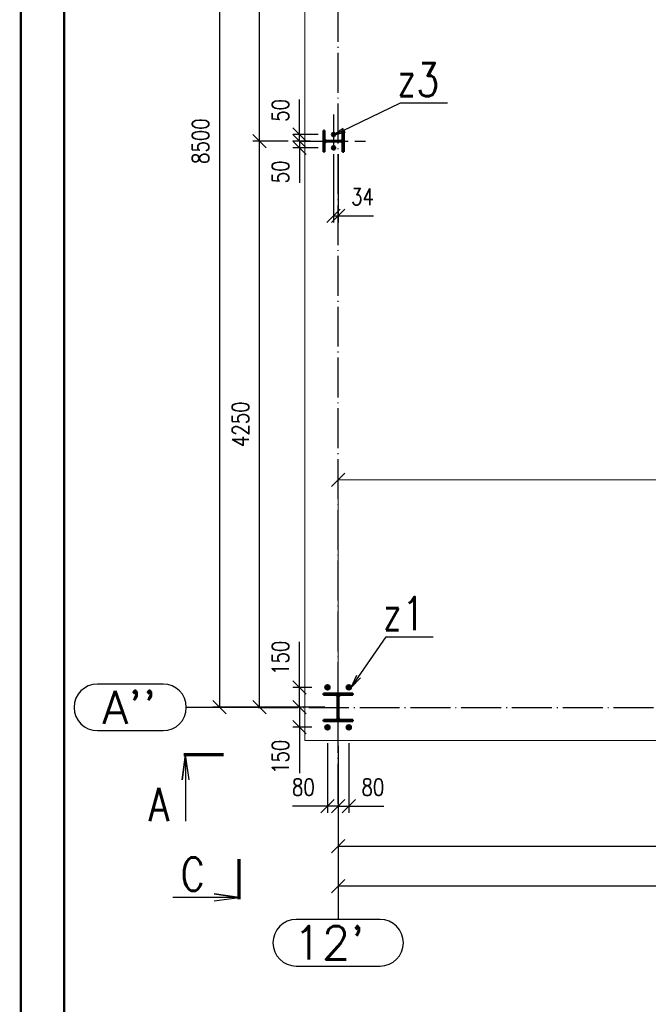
# Paper-space layout 'Layout1' of a CAD drawing. Extents: x -2 to 1033, y -36 to 596.
# Tile 29 of 126: x 0 to 94, y 300 to 448. Entities that reach past the tile are written whole.
import ezdxf
from ezdxf.enums import TextEntityAlignment as Align

# ---------------------------------------------------------------- set-up
doc = ezdxf.new("R2010")
doc.units = 0
for name, pattern in [('ACAD_ISO02W100', [15, 12, -3]), ('ACAD_ISO04W100', [30.5, 24, -3, 0.5, -3]), ('HP_01_CER_B', [8, 5, -1, 1, -1])]:
    doc.linetypes.add(name, pattern=pattern)
doc.layers.get('0').update_dxf_attribs({"linetype": 'CONTINUOUS'})
doc.layers.get('DEFPOINTS').update_dxf_attribs({"color": 132, "linetype": 'CONTINUOUS'})
doc.layers.add('RAMECEK_HP', color=251, linetype='CONTINUOUS')
for name, color, linetype, lineweight in [('SS_KOTVY', 2, 'CONTINUOUS', 35), ('SS_KOTY', 3, 'CONTINUOUS', 25), ('SS_OSY_025', 7, 'HP_01_CER_B', 25), ('SS_PLNA_025', 7, 'CONTINUOUS', 25), ('SS_PODKLADY', 9, 'CONTINUOUS', 13), ('SS_PODKLADY_KOTY', 251, 'CONTINUOUS', 13), ('SS_POPIS_PROFILU', 13, 'CONTINUOUS', 25), ('SS_REZ', 6, 'CONTINUOUS', 70), ('SS_SLOUP ŠTÍTOVÝ', 183, 'CONTINUOUS', 50), ('SS_SLOUPY KRAJNÍ', 143, 'CONTINUOUS', 50), ('SS_SRAFY', 8, 'CONTINUOUS', 18), ('SS_TEXT7', 6, 'CONTINUOUS', 70)]:
    doc.layers.add(name, color=color, linetype=linetype, lineweight=lineweight)
doc.styles.add('ROMANS', font='romans.shx', dxfattribs={"width": 0.8})
doc.styles.add('romans.shx', font='romans.shx', dxfattribs={"height": 5})
doc.dimstyles.new('A-1_(2.5)_50AS', dxfattribs={"dimtxt": 2.5, "dimasz": 2, "dimexe": 1, "dimexo": 2, "dimgap": 0, "dimtad": 0, "dimdec": 1, "dimlfac": 50, "dimrnd": 1, "dimtxsty": 'ROMANS', "dimblk1": 'OBLIQUE', "dimblk2": 'OBLIQUE', "dimsah": 1, "dimcen": 2, "dimclrd": 256, "dimclre": 256, "dimclrt": 256, "dimadec": 1, "dimazin": 2, "dimtfac": 0.714286, "dimtdec": 1, "dimtmove": 0, "dimatfit": 3, "dimldrblk": 'OPEN', "dimfxl": 1, "dimtvp": 1.142857, "dimtfill": 1, "dimtolj": 1, "dimlwd": -1, "dimlwe": -1, "dimarcsym": 0})
pattern_1 = [(45, (47.64707, 344.93782), (-0.04490128, 0.04490128), [])]

# ---------------------------------------------------------------- blocks, each defined once
blk = doc.blocks.new('*U6')
at = {"layer": 'RAMECEK_HP', "lineweight": 35, "const_width": 0.35}
for points in [[(0, 594), (0, 0), (841, 0), (841, 594)], [(6.5, 587.5), (6.5, 6.5), (834.5, 6.5), (834.5, 587.5)]]:
    blk.add_lwpolyline(points, close=True, dxfattribs=at)
at = {"layer": 'DEFPOINTS', "style": 'ROMANS', "width": 0.8}
blk.add_attdef('TISK', text='', height=10, dxfattribs=at).set_placement((841, -33), align=Align.RIGHT)
blk = doc.blocks.new('*U11')
at = {"layer": 'SS_PLNA_025'}
blk.add_lwpolyline([(-5.2, -3.78), (-5.72, 0), (-6.25, -3.78), (-5.72, 0), (-5.72, -10)], dxfattribs=at)
at = {"layer": 'SS_REZ'}
blk.add_line((-5.99, 0), (0, 0), dxfattribs=at)
at = {"layer": 'SS_TEXT7', "style": 'ROMANS', "width": 0.8}
blk.add_attdef('REZv', text='', height=5, dxfattribs=at).set_placement((-9.72, -10), align=Align.CENTER)
blk = doc.blocks.new('*U17')
at = {"layer": 'SS_PLNA_025'}
blk.add_lwpolyline([(-3.78, -6.25), (0, -5.72), (-3.78, -5.2), (0, -5.72), (-10, -5.72)], dxfattribs=at)
at = {"layer": 'SS_REZ'}
blk.add_line((0, -5.99), (0, 0), dxfattribs=at)
at = {"layer": 'SS_TEXT7', "style": 'ROMANS', "width": 0.8}
blk.add_attdef('REZs', text='', height=5, dxfattribs=at).set_placement((-7, -4.72), align=Align.CENTER)
blk = doc.blocks.new('_Oblique')
at = {"color": 0, "linetype": 'ByBlock', "lineweight": -2}
blk.add_line((-0.5, -0.5), (0.5, 0.5), dxfattribs=at)
blk = doc.blocks.new('*D19')
at = {"layer": 'DEFPOINTS', "color": 0, "transparency": 16777216}
for p in [(47.65, 340.94, 0.4), (162.65, 340.94, 0.4), (162.65, 324.09)]:
    blk.add_point(p, dxfattribs=at)
at = {"layer": 'SS_KOTY', "transparency": 16777216}
for p, q in [((47.65, 338.94), (47.65, 323.09)), ((162.65, 338.94), (162.65, 323.09)), ((47.65, 324.09), (162.65, 324.09))]:
    blk.add_line(p, q, dxfattribs=at)
at = {"layer": 'SS_KOTY', "transparency": 16777216, "xscale": 2, "yscale": 2, "zscale": 2, "rotation": 180}
blk.add_blockref('_Oblique', (47.65, 324.09), dxfattribs=at)
at = {"layer": 'SS_KOTY', "transparency": 16777216, "xscale": 2, "yscale": 2, "zscale": 2}
blk.add_blockref('_Oblique', (162.65, 324.09), dxfattribs=at)
at = {"layer": 'SS_KOTY', "transparency": 16777216, "insert": (105.15, 326.95), "char_height": 2.5, "attachment_point": 5, "style": 'ROMANS', "bg_fill": 3, "box_fill_scale": 1.1, "bg_fill_color": 256, "bg_fill_true_color": 13158600, "bg_fill_transparency": 0}
blk.add_mtext('\\A1;5750', dxfattribs=at)
blk = doc.blocks.new('_OPEN')
at = {"color": 0, "linetype": 'ByBlock'}
for p, q in [((-1, 0.167), (0, 0)), ((0, 0), (-1, -0.167)), ((0, 0), (-1, 0))]:
    blk.add_line(p, q, dxfattribs=at)
blk = doc.blocks.new('*D21')
at = {"layer": 'DEFPOINTS', "color": 0, "transparency": 16777216}
for p in [(47.65, 341.14, 0.8), (277.65, 340.94), (47.65, 318.09)]:
    blk.add_point(p, dxfattribs=at)
at = {"layer": 'SS_KOTY', "transparency": 16777216}
for p, q in [((47.65, 339.14), (47.65, 317.09)), ((277.65, 338.94), (277.65, 317.09)), ((277.65, 318.09), (47.65, 318.09))]:
    blk.add_line(p, q, dxfattribs=at)
at = {"layer": 'SS_KOTY', "transparency": 16777216, "xscale": 2, "yscale": 2, "zscale": 2, "rotation": 180}
blk.add_blockref('_Oblique', (47.65, 318.09), dxfattribs=at)
at = {"layer": 'SS_KOTY', "transparency": 16777216, "xscale": 2, "yscale": 2, "zscale": 2}
blk.add_blockref('_Oblique', (277.65, 318.09), dxfattribs=at)
at = {"layer": 'SS_KOTY', "transparency": 16777216, "insert": (162.65, 320.95), "char_height": 2.5, "attachment_point": 5, "style": 'ROMANS', "bg_fill": 3, "box_fill_scale": 1.1, "bg_fill_color": 256, "bg_fill_true_color": 13158600, "bg_fill_transparency": 0}
blk.add_mtext('\\A1;11500', dxfattribs=at)
blk = doc.blocks.new('*D22')
at = {"layer": 'DEFPOINTS', "color": 0, "transparency": 16777216}
for p in [(35.85, 429.94), (42.15, 429.94, 1.4), (47.65, 344.94)]:
    blk.add_point(p, dxfattribs=at)
at = {"layer": 'SS_KOTY', "transparency": 16777216}
for p, q in [((40.15, 429.94), (34.85, 429.94)), ((35.85, 344.94), (35.85, 429.94)), ((45.65, 344.94), (34.85, 344.94))]:
    blk.add_line(p, q, dxfattribs=at)
at = {"layer": 'SS_KOTY', "transparency": 16777216, "xscale": 2, "yscale": 2, "zscale": 2}
for p, rotation in [((35.85, 429.94), 90), ((35.85, 344.94), 270)]:
    blk.add_blockref('_Oblique', p, dxfattribs=dict(at, rotation=rotation))
at = {"layer": 'SS_KOTY', "transparency": 16777216, "insert": (32.99, 387.44), "char_height": 2.5, "attachment_point": 5, "rotation": 90, "style": 'ROMANS', "bg_fill": 3, "box_fill_scale": 1.1, "bg_fill_color": 256, "bg_fill_true_color": 13158600, "bg_fill_transparency": 0}
blk.add_mtext('\\A1;4250', dxfattribs=at)
blk = doc.blocks.new('*D23')
at = {"layer": 'DEFPOINTS', "color": 0, "transparency": 16777216}
for p in [(35.85, 514.94), (45.25, 514.94, 0.8), (42.15, 429.94, 1.4)]:
    blk.add_point(p, dxfattribs=at)
at = {"layer": 'SS_KOTY', "transparency": 16777216}
for p, q in [((43.25, 514.94), (34.85, 514.94)), ((35.85, 429.94), (35.85, 514.94)), ((40.15, 429.94), (34.85, 429.94))]:
    blk.add_line(p, q, dxfattribs=at)
at = {"layer": 'SS_KOTY', "transparency": 16777216, "xscale": 2, "yscale": 2, "zscale": 2}
for p, rotation in [((35.85, 514.94), 90), ((35.85, 429.94), 270)]:
    blk.add_blockref('_Oblique', p, dxfattribs=dict(at, rotation=rotation))
at = {"layer": 'SS_KOTY', "transparency": 16777216, "insert": (32.99, 472.44), "char_height": 2.5, "attachment_point": 5, "rotation": 90, "style": 'ROMANS', "bg_fill": 3, "box_fill_scale": 1.1, "bg_fill_color": 256, "bg_fill_true_color": 13158600, "bg_fill_transparency": 0}
blk.add_mtext('\\A1;4250', dxfattribs=at)
blk = doc.blocks.new('*D24')
at = {"layer": 'DEFPOINTS', "color": 0, "transparency": 16777216}
for p in [(45.25, 514.94, 0.8), (29.85, 344.94), (45.05, 344.94, 0.4)]:
    blk.add_point(p, dxfattribs=at)
at = {"layer": 'SS_KOTY', "transparency": 16777216}
for p, q in [((43.25, 514.94), (28.85, 514.94)), ((29.85, 514.94), (29.85, 344.94)), ((43.05, 344.94), (28.85, 344.94))]:
    blk.add_line(p, q, dxfattribs=at)
at = {"layer": 'SS_KOTY', "transparency": 16777216, "xscale": 2, "yscale": 2, "zscale": 2}
for p, rotation in [((29.85, 514.94), 90), ((29.85, 344.94), 270)]:
    blk.add_blockref('_Oblique', p, dxfattribs=dict(at, rotation=rotation))
at = {"layer": 'SS_KOTY', "transparency": 16777216, "insert": (26.99, 429.94), "char_height": 2.5, "attachment_point": 5, "rotation": 90, "style": 'ROMANS', "bg_fill": 3, "box_fill_scale": 1.1, "bg_fill_color": 256, "bg_fill_true_color": 13158600, "bg_fill_transparency": 0}
blk.add_mtext('\\A1;8500', dxfattribs=at)
blk = doc.blocks.new('*D25')
at = {"layer": 'DEFPOINTS', "color": 0, "transparency": 16777216}
for p in [(46.97, 430), (47.65, 430), (47.65, 418.75)]:
    blk.add_point(p, dxfattribs=at)
at = {"layer": 'SS_KOTY', "transparency": 16777216}
for p, q in [((46.97, 428), (46.97, 417.75)), ((47.65, 428), (47.65, 417.75)), ((46.97, 418.75), (47.65, 418.75)), ((47.65, 418.75), (52.98, 418.75))]:
    blk.add_line(p, q, dxfattribs=at)
at = {"layer": 'SS_KOTY', "transparency": 16777216, "xscale": 2, "yscale": 2, "zscale": 2, "rotation": 180}
blk.add_blockref('_Oblique', (46.97, 418.75), dxfattribs=at)
at = {"layer": 'SS_KOTY', "transparency": 16777216, "xscale": 2, "yscale": 2, "zscale": 2}
blk.add_blockref('_Oblique', (47.65, 418.75), dxfattribs=at)
at = {"layer": 'SS_KOTY', "transparency": 16777216, "insert": (51.31, 421.6), "char_height": 2.5, "attachment_point": 5, "style": 'ROMANS', "bg_fill": 3, "box_fill_scale": 1.1, "bg_fill_color": 256, "bg_fill_true_color": 13158600, "bg_fill_transparency": 0}
blk.add_mtext('\\A1;34', dxfattribs=at)
blk = doc.blocks.new('*D26')
at = {"layer": 'DEFPOINTS', "color": 0, "transparency": 16777216}
for p in [(41.85, 430.94), (46.67, 430.94, 0.66), (45.45, 429.94)]:
    blk.add_point(p, dxfattribs=at)
at = {"layer": 'SS_KOTY', "transparency": 16777216}
for p, q in [((41.85, 430.94), (41.85, 436.18)), ((44.67, 430.94), (40.85, 430.94)), ((41.85, 429.94), (41.85, 430.94)), ((43.45, 429.94), (40.85, 429.94))]:
    blk.add_line(p, q, dxfattribs=at)
at = {"layer": 'SS_KOTY', "transparency": 16777216, "xscale": 2, "yscale": 2, "zscale": 2}
for p, rotation in [((41.85, 430.94), 90), ((41.85, 429.94), 270)]:
    blk.add_blockref('_Oblique', p, dxfattribs=dict(at, rotation=rotation))
at = {"layer": 'SS_KOTY', "transparency": 16777216, "insert": (38.99, 434.56), "char_height": 2.5, "attachment_point": 5, "rotation": 90, "style": 'ROMANS', "bg_fill": 3, "box_fill_scale": 1.1, "bg_fill_color": 256, "bg_fill_true_color": 13158600, "bg_fill_transparency": 0}
blk.add_mtext('\\A1;50', dxfattribs=at)
blk = doc.blocks.new('*D27')
at = {"layer": 'DEFPOINTS', "color": 0, "transparency": 16777216}
for p in [(41.85, 428.94), (45.45, 429.94), (46.67, 428.94, 0.66)]:
    blk.add_point(p, dxfattribs=at)
at = {"layer": 'SS_KOTY', "transparency": 16777216}
for p, q in [((43.45, 429.94), (40.85, 429.94)), ((44.67, 428.94), (40.85, 428.94)), ((41.85, 429.94), (41.85, 428.94)), ((41.85, 428.94), (41.85, 423.7))]:
    blk.add_line(p, q, dxfattribs=at)
at = {"layer": 'SS_KOTY', "transparency": 16777216, "xscale": 2, "yscale": 2, "zscale": 2}
for p, rotation in [((41.85, 429.94), 90), ((41.85, 428.94), 270)]:
    blk.add_blockref('_Oblique', p, dxfattribs=dict(at, rotation=rotation))
at = {"layer": 'SS_KOTY', "transparency": 16777216, "insert": (38.99, 425.32), "char_height": 2.5, "attachment_point": 5, "rotation": 90, "style": 'ROMANS', "bg_fill": 3, "box_fill_scale": 1.1, "bg_fill_color": 256, "bg_fill_true_color": 13158600, "bg_fill_transparency": 0}
blk.add_mtext('\\A1;50', dxfattribs=at)
blk = doc.blocks.new('*D28')
at = {"layer": 'DEFPOINTS', "color": 0, "transparency": 16777216}
for p in [(41.85, 347.94), (45.68, 347.94, 0.86), (45.05, 344.94, 0.4)]:
    blk.add_point(p, dxfattribs=at)
at = {"layer": 'SS_KOTY', "transparency": 16777216}
for p, q in [((41.85, 347.94), (41.85, 354.79)), ((43.68, 347.94), (40.85, 347.94)), ((41.85, 344.94), (41.85, 347.94)), ((43.05, 344.94), (40.85, 344.94))]:
    blk.add_line(p, q, dxfattribs=at)
at = {"layer": 'SS_KOTY', "transparency": 16777216, "xscale": 2, "yscale": 2, "zscale": 2}
for p, rotation in [((41.85, 347.94), 90), ((41.85, 344.94), 270)]:
    blk.add_blockref('_Oblique', p, dxfattribs=dict(at, rotation=rotation))
at = {"layer": 'SS_KOTY', "transparency": 16777216, "insert": (38.99, 352.37), "char_height": 2.5, "attachment_point": 5, "rotation": 90, "style": 'ROMANS', "bg_fill": 3, "box_fill_scale": 1.1, "bg_fill_color": 256, "bg_fill_true_color": 13158600, "bg_fill_transparency": 0}
blk.add_mtext('\\A1;150', dxfattribs=at)
blk = doc.blocks.new('*D29')
at = {"layer": 'DEFPOINTS', "color": 0, "transparency": 16777216}
for p in [(45.05, 344.94), (41.85, 341.94), (45.68, 341.94, 0.86)]:
    blk.add_point(p, dxfattribs=at)
at = {"layer": 'SS_KOTY', "transparency": 16777216}
for p, q in [((43.05, 344.94), (40.85, 344.94)), ((41.85, 344.94), (41.85, 341.94)), ((43.68, 341.94), (40.85, 341.94)), ((41.85, 341.94), (41.85, 335.08))]:
    blk.add_line(p, q, dxfattribs=at)
at = {"layer": 'SS_KOTY', "transparency": 16777216, "xscale": 2, "yscale": 2, "zscale": 2}
for p, rotation in [((41.85, 344.94), 90), ((41.85, 341.94), 270)]:
    blk.add_blockref('_Oblique', p, dxfattribs=dict(at, rotation=rotation))
at = {"layer": 'SS_KOTY', "transparency": 16777216, "insert": (38.99, 337.51), "char_height": 2.5, "attachment_point": 5, "rotation": 90, "style": 'ROMANS', "bg_fill": 3, "box_fill_scale": 1.1, "bg_fill_color": 256, "bg_fill_true_color": 13158600, "bg_fill_transparency": 0}
blk.add_mtext('\\A1;150', dxfattribs=at)
blk = doc.blocks.new('*D34')
at = {"layer": 'DEFPOINTS', "color": 0, "transparency": 16777216}
for p in [(46.05, 341.57, 1), (47.65, 340.94, 0.4), (46.05, 330.09)]:
    blk.add_point(p, dxfattribs=at)
at = {"layer": 'SS_KOTY', "transparency": 16777216}
for p, q in [((46.05, 339.57), (46.05, 329.09)), ((47.65, 338.94), (47.65, 329.09)), ((46.05, 330.09), (40.81, 330.09)), ((47.65, 330.09), (46.05, 330.09))]:
    blk.add_line(p, q, dxfattribs=at)
at = {"layer": 'SS_KOTY', "transparency": 16777216, "xscale": 2, "yscale": 2, "zscale": 2, "rotation": 180}
blk.add_blockref('_Oblique', (46.05, 330.09), dxfattribs=at)
at = {"layer": 'SS_KOTY', "transparency": 16777216, "xscale": 2, "yscale": 2, "zscale": 2}
blk.add_blockref('_Oblique', (47.65, 330.09), dxfattribs=at)
at = {"layer": 'SS_KOTY', "transparency": 16777216, "insert": (42.43, 332.95), "char_height": 2.5, "attachment_point": 5, "style": 'ROMANS', "bg_fill": 3, "box_fill_scale": 1.1, "bg_fill_color": 256, "bg_fill_true_color": 13158600, "bg_fill_transparency": 0}
blk.add_mtext('\\A1;80', dxfattribs=at)
blk = doc.blocks.new('*D35')
at = {"layer": 'DEFPOINTS', "color": 0, "transparency": 16777216}
for p in [(49.25, 341.57, 1), (47.65, 340.94, 0.4), (49.25, 330.09)]:
    blk.add_point(p, dxfattribs=at)
at = {"layer": 'SS_KOTY', "transparency": 16777216}
for p, q in [((47.65, 338.94), (47.65, 329.09)), ((49.25, 339.57), (49.25, 329.09)), ((47.65, 330.09), (49.25, 330.09)), ((49.25, 330.09), (54.49, 330.09))]:
    blk.add_line(p, q, dxfattribs=at)
at = {"layer": 'SS_KOTY', "transparency": 16777216, "xscale": 2, "yscale": 2, "zscale": 2, "rotation": 180}
blk.add_blockref('_Oblique', (47.65, 330.09), dxfattribs=at)
at = {"layer": 'SS_KOTY', "transparency": 16777216, "xscale": 2, "yscale": 2, "zscale": 2}
blk.add_blockref('_Oblique', (49.25, 330.09), dxfattribs=at)
at = {"layer": 'SS_KOTY', "transparency": 16777216, "insert": (52.87, 332.95), "char_height": 2.5, "attachment_point": 5, "style": 'ROMANS', "bg_fill": 3, "box_fill_scale": 1.1, "bg_fill_color": 256, "bg_fill_true_color": 13158600, "bg_fill_transparency": 0}
blk.add_mtext('\\A1;80', dxfattribs=at)
blk = doc.blocks.new('*D111')
at = {"layer": 'DEFPOINTS', "color": 0, "transparency": 16777216}
for p in [(202.05, 379.08), (47.65, 347.04), (202.05, 344.94)]:
    blk.add_point(p, dxfattribs=at)
at = {"layer": 'SS_PODKLADY_KOTY', "transparency": 16777216}
for p, q in [((47.65, 349.04), (47.65, 380.08)), ((202.05, 346.94), (202.05, 380.08)), ((47.65, 379.08), (202.05, 379.08))]:
    blk.add_line(p, q, dxfattribs=at)
at = {"layer": 'SS_PODKLADY_KOTY', "transparency": 16777216, "xscale": 2, "yscale": 2, "zscale": 2, "rotation": 180}
blk.add_blockref('_Oblique', (47.65, 379.08), dxfattribs=at)
at = {"layer": 'SS_PODKLADY_KOTY', "transparency": 16777216, "xscale": 2, "yscale": 2, "zscale": 2}
blk.add_blockref('_Oblique', (202.05, 379.08), dxfattribs=at)
at = {"layer": 'SS_PODKLADY_KOTY', "transparency": 16777216, "insert": (124.85, 381.94), "char_height": 2.5, "attachment_point": 5, "style": 'ROMANS', "bg_fill": 3, "box_fill_scale": 1.1, "bg_fill_color": 256, "bg_fill_true_color": 13158600, "bg_fill_transparency": 0}
blk.add_mtext('\\A1;7720', dxfattribs=at)

psp = doc.layouts.get("Layout1")

# ---------------------------------------------------------------- linework, layer by layer
at = {"layer": 'SS_OSY_025', "linetype": 'Continuous', "ltscale": 0.25}
for p, q in [((21.3506, 348.4378), (11.4935, 348.4378)), ((11.4935, 341.4378), (21.3506, 341.4378)), ((53.9447, 313.0889), (41.3495, 313.0889)), ((41.3495, 306.0889), (53.9447, 306.0889))]:
    psp.add_line(p, q, dxfattribs=at)
for centre, start, end in [((11.4935, 344.9378), 90, 270), ((41.3495, 309.5889), 90, 270), ((53.9447, 309.5889), 270, 90)]:
    psp.add_arc(centre, 3.5, start, end, dxfattribs=at)
at = {"layer": 'SS_SLOUPY KRAJNÍ', "color": 1, "linetype": 'Continuous', "ltscale": 0.25}
for p, q in [((49.8471, 343.0578), (48.0771, 343.0578)), ((49.8471, 342.8378), (49.8471, 343.0578))]:
    psp.add_line(p, q, dxfattribs=at)

# ---------------------------------------------------------------- block references
at = {"layer": 'RAMECEK_HP'}
psp.add_blockref('*U6', (0, 0), dxfattribs=at)
at = {"layer": 'SS_REZ'}
for name, p, values in [('*U11', (30.4567, 337.8348), {'REZv': 'A'}), ('*U17', (32.8106, 322.1251), {'REZs': 'C'})]:
    psp.add_blockref(name, p, dxfattribs=at).add_auto_attribs(values)

# ---------------------------------------------------------------- texts
at = {"layer": 'SS_OSY_025', "color": 7, "style": 'romans.shx'}
for s, p in [("A''", (12.2504, 342.4378)), ("12'", (40.9106, 307.0889))]:
    psp.add_text(s, height=5, dxfattribs=at).set_placement(p)
at = {"layer": 'SS_POPIS_PROFILU', "color": 4, "style": 'romans.shx', "width": 0.8}
psp.add_text('z3', height=5, dxfattribs=at).set_placement((56.4903, 436.6723))

# ---------------------------------------------------------------- next in the draw order: dimensions: what is measured, and where the dimension line sits
at = {"layer": 'SS_KOTY'}
dim = psp.add_linear_dim(base=(35.8506, 429.9378), p1=(47.6471, 344.9378), p2=(42.15, 429.9378, 1.4), angle=90, dimstyle='A-1_(2.5)_50AS', dxfattribs=at)
dim.commit()
dim.dimension.update_dxf_attribs({"geometry": '*D22', "text_midpoint": (32.9935, 387.4378)})
dim = psp.add_linear_dim(base=(162.6471, 324.0889), p1=(47.6471, 340.9378, 0.4), p2=(162.6471, 340.9378, 0.4), dimstyle='A-1_(2.5)_50AS', dxfattribs=at)
dim.commit()
dim.dimension.update_dxf_attribs({"geometry": '*D19', "text_midpoint": (105.1471, 326.946)})

# ---------------------------------------------------------------- next in the draw order: linework, layer by layer
at = {"layer": 'SS_OSY_025'}
for p, q in [((46.9671, 433.9442), (46.9671, 425.9314)), ((42.15, 429.9378, 1.4), (51.7842, 429.9378, 1.4))]:
    psp.add_line(p, q, dxfattribs=at)
at = {"layer": 'SS_SLOUP ŠTÍTOVÝ', "color": 1, "linetype": 'Continuous', "ltscale": 0.25}
psp.add_line((48.4871, 431.5378), (48.3071, 431.5378), dxfattribs=at)
at = {"layer": 'SS_SLOUPY KRAJNÍ', "color": 1, "linetype": 'Continuous', "ltscale": 0.25, "extrusion": (0, 0, -1)}
for centre, start, end in [((-47.2171, 343.4178), 180, 270), ((-48.0771, 343.4178), 270, 0)]:
    psp.add_arc(centre, 0.36, start, end, dxfattribs=at)

# ---------------------------------------------------------------- next in the draw order: dimensions: what is measured, and where the dimension line sits
at = {"layer": 'SS_KOTY'}
dim = psp.add_linear_dim(base=(47.6471, 318.0889), p1=(277.6471, 340.9378), p2=(47.6471, 341.1378, 0.8), dimstyle='A-1_(2.5)_50AS', override={"dimtmove": 1}, dxfattribs=at)
dim.commit()
dim.dimension.update_dxf_attribs({"geometry": '*D21', "text_midpoint": (162.6471, 320.946)})
at = {"layer": 'SS_PODKLADY_KOTY'}
dim = psp.add_linear_dim(base=(202.0493, 379.0837), p1=(47.6471, 347.0378), p2=(202.0493, 344.9378), dimstyle='A-1_(2.5)_50AS', dxfattribs=at)
dim.commit()
dim.dimension.update_dxf_attribs({"geometry": '*D111', "text_midpoint": (124.8482, 381.9409)})

# ---------------------------------------------------------------- next in the draw order: linework, layer by layer
at = {"layer": 'SS_KOTVY', "color": 7, "linetype": 'ACAD_ISO04W100', "ltscale": 0.25}
for p, q in [((48.8771, 347.9378), (49.6171, 347.9378)), ((49.0471, 347.9378), (49.4471, 347.9378)), ((49.2471, 347.5678), (49.2471, 348.3078)), ((49.2471, 347.7378), (49.2471, 348.1378)), ((49.2471, 347.9378), (49.2471, 347.9378))]:
    psp.add_line(p, q, dxfattribs=at)
at = {"layer": 'SS_KOTVY', "color": 1, "linetype": 'Continuous', "ltscale": 0.25}
for p, q in [((49.2471, 348.2838), (48.9474, 348.1108)), ((48.9474, 348.1108), (48.9474, 347.7648)), ((48.9474, 347.7648), (49.2471, 347.5918)), ((49.5467, 348.1108), (49.2471, 348.2838)), ((49.2471, 347.5918), (49.5467, 347.7648)), ((49.5467, 347.7648), (49.5467, 348.1108))]:
    psp.add_line(p, q, dxfattribs=at)
for radius in [0.37, 0.2]:
    psp.add_circle((49.2471, 347.9378), radius, dxfattribs=at)
at = {"layer": 'SS_OSY_025', "linetype": 'ACAD_ISO04W100', "ltscale": 0.25}
psp.add_line((47.6471, 318.0889), (47.6471, 313.0889), dxfattribs=at)
at = {"layer": 'SS_POPIS_PROFILU', "color": 0, "linetype": 'ByBlock'}
for p, q in [((49.6171, 347.9378), (50.4812, 349.772)), ((49.6171, 347.9378), (50.7553, 349.5823)), ((51.0294, 349.3926), (49.6171, 347.9378))]:
    psp.add_line(p, q, dxfattribs=at)
at = {"layer": 'SS_POPIS_PROFILU', "color": 13}
psp.add_lwpolyline([(49.6171, 347.9378), (54.858, 355.5097), (61.9056, 355.5097)], dxfattribs=at)
at = {"layer": 'SS_SLOUPY KRAJNÍ', "color": 1, "linetype": 'Continuous', "ltscale": 0.25}
for p, q in [((47.5771, 346.4578), (47.5771, 343.4178)), ((47.7171, 343.4178), (47.7171, 346.4578)), ((48.0771, 346.8178), (49.8471, 346.8178)), ((49.8471, 346.8178), (49.8471, 347.0378))]:
    psp.add_line(p, q, dxfattribs=at)
at = {"layer": 'SS_SLOUPY KRAJNÍ', "color": 7, "linetype": 'ACAD_ISO04W100', "ltscale": 0.25}
psp.add_line((47.6471, 344.9378), (47.6471, 344.9378), dxfattribs=at)
at = {"layer": 'SS_SLOUPY KRAJNÍ', "color": 3, "linetype": 'ACAD_ISO02W100', "ltscale": 0.25}
psp.add_circle((49.2471, 347.9378), 0.22, dxfattribs=at)
at = {"layer": 'SS_SLOUPY KRAJNÍ', "color": 1, "linetype": 'Continuous', "ltscale": 0.25, "extrusion": (0, 0, -1)}
for centre, start, end in [((-47.2171, 346.4578), 90, 180), ((-48.0771, 346.4578), 0, 90)]:
    psp.add_arc(centre, 0.36, start, end, dxfattribs=at)

# ---------------------------------------------------------------- next in the draw order: texts
at = {"layer": 'SS_POPIS_PROFILU', "color": 4, "style": 'romans.shx', "width": 0.8}
psp.add_text('z1', height=5, dxfattribs=at).set_placement((54.335, 356.5097))

# ---------------------------------------------------------------- next in the draw order: dimensions: what is measured, and where the dimension line sits
at = {"layer": 'SS_KOTY'}
dim = psp.add_linear_dim(base=(35.8506, 514.9378), p1=(42.15, 429.9378, 1.4), p2=(45.2471, 514.9378, 0.8), angle=90, dimstyle='A-1_(2.5)_50AS', override={"dimtmove": 1}, dxfattribs=at)
dim.commit()
dim.dimension.update_dxf_attribs({"geometry": '*D23', "text_midpoint": (32.9935, 472.4378)})

# ---------------------------------------------------------------- next in the draw order: dimensions: what is measured, and where the dimension line sits
dim = psp.add_linear_dim(base=(29.8506, 344.9378), p1=(45.2471, 514.9378, 0.8), p2=(45.0471, 344.9378, 0.4), angle=90, dimstyle='A-1_(2.5)_50AS', override={"dimtmove": 1}, dxfattribs=at)
dim.commit()
dim.dimension.update_dxf_attribs({"geometry": '*D24', "text_midpoint": (26.9935, 429.9378)})

# ---------------------------------------------------------------- next in the draw order: linework, layer by layer
at = {"layer": 'SS_OSY_025', "linetype": 'ACAD_ISO04W100', "ltscale": 0.25}
for p, q in [((29.8506, 344.9378), (24.8506, 344.9378)), ((35.6363, 344.9378), (29.8506, 344.9378))]:
    psp.add_line(p, q, dxfattribs=at)
at = {"layer": 'SS_OSY_025', "linetype": 'Continuous', "ltscale": 0.25}
psp.add_arc((21.3506, 344.9378), 3.5, 270, 90, dxfattribs=at)

# ---------------------------------------------------------------- next in the draw order: dimensions: what is measured, and where the dimension line sits
at = {"layer": 'SS_KOTY'}
dim = psp.add_linear_dim(base=(47.6471, 418.747), p1=(46.9671, 429.9978), p2=(47.6471, 429.9978), dimstyle='A-1_(2.5)_50AS', dxfattribs=at)
dim.commit()
dim.dimension.update_dxf_attribs({"geometry": '*D25', "text_midpoint": (51.3137, 421.6041)})
dim = psp.add_linear_dim(base=(41.8506, 347.9378), p1=(45.0471, 344.9378, 0.4), p2=(45.6771, 347.9378, 0.86), angle=90, dimstyle='A-1_(2.5)_50AS', dxfattribs=at)
dim.commit()
dim.dimension.update_dxf_attribs({"geometry": '*D28', "text_midpoint": (38.9935, 352.3664)})

# ---------------------------------------------------------------- next in the draw order: linework, layer by layer
at = {"layer": 'SS_KOTVY', "color": 7, "linetype": 'ACAD_ISO04W100', "ltscale": 0.25}
for p, q in [((45.6771, 347.9378), (46.4171, 347.9378)), ((45.8471, 347.9378), (46.2471, 347.9378)), ((46.0471, 347.5678), (46.0471, 348.3078)), ((46.0471, 347.7378), (46.0471, 348.1378)), ((46.0471, 347.9378), (46.0471, 347.9378))]:
    psp.add_line(p, q, dxfattribs=at)
at = {"layer": 'SS_KOTVY', "color": 1, "linetype": 'Continuous', "ltscale": 0.25}
for p, q in [((46.0471, 348.2838), (45.7474, 348.1108)), ((45.7474, 348.1108), (45.7474, 347.7648)), ((45.7474, 347.7648), (46.0471, 347.5918)), ((46.3467, 348.1108), (46.0471, 348.2838)), ((46.0471, 347.5918), (46.3467, 347.7648)), ((46.3467, 347.7648), (46.3467, 348.1108))]:
    psp.add_line(p, q, dxfattribs=at)
for radius in [0.37, 0.2]:
    psp.add_circle((46.0471, 347.9378), radius, dxfattribs=at)
at = {"layer": 'SS_SLOUP ŠTÍTOVÝ', "color": 1, "linetype": 'Continuous', "ltscale": 0.25}
for p, q in [((48.3071, 431.5378), (48.3071, 430.2978)), ((48.4871, 428.3378), (48.4871, 431.5378)), ((48.3071, 429.5778), (48.3071, 428.3378)), ((48.3071, 428.3378), (48.4871, 428.3378))]:
    psp.add_line(p, q, dxfattribs=at)
at = {"layer": 'SS_SLOUP ŠTÍTOVÝ', "color": 1, "linetype": 'Continuous', "ltscale": 0.25, "extrusion": (0, 0, -1)}
for centre, start, end in [((-48.0071, 430.2978), 180, 270), ((-48.0071, 429.5778), 90, 180)]:
    psp.add_arc(centre, 0.3, start, end, dxfattribs=at)
at = {"layer": 'SS_SLOUPY KRAJNÍ', "color": 1, "linetype": 'Continuous', "ltscale": 0.25}
for p, q in [((49.8471, 347.0378), (45.4471, 347.0378)), ((45.4471, 347.0378), (45.4471, 346.8178)), ((45.4471, 346.8178), (47.2171, 346.8178))]:
    psp.add_line(p, q, dxfattribs=at)
at = {"layer": 'SS_SLOUPY KRAJNÍ', "color": 3, "linetype": 'ACAD_ISO02W100', "ltscale": 0.25}
psp.add_circle((46.0471, 347.9378), 0.22, dxfattribs=at)

# ---------------------------------------------------------------- next in the draw order: dimensions: what is measured, and where the dimension line sits
at = {"layer": 'SS_KOTY'}
for base, p1, p2, picture, middle in [((41.8506, 430.9378), (45.4471, 429.9378), (46.6671, 430.9378, 0.66), '*D26', (38.9935, 434.5569)), ((41.8506, 341.9378), (45.0471, 344.9378), (45.6771, 341.9378, 0.86), '*D29', (38.9935, 337.5092))]:
    dim = psp.add_linear_dim(base=base, p1=p1, p2=p2, angle=90, dimstyle='A-1_(2.5)_50AS', dxfattribs=at)
    dim.commit()
    dim.dimension.update_dxf_attribs({"geometry": picture, "text_midpoint": middle})

# ---------------------------------------------------------------- next in the draw order: hatches: boundary and pattern name
at = {"layer": 'SS_SRAFY'}
h = psp.add_hatch(dxfattribs=at)
h.set_pattern_fill('ANSI31', color=5, scale=0.02, style=0)
h.set_pattern_definition(pattern_1)
h.paths.add_polyline_path([(45.4471, 343.0578), (45.4471, 342.8378), (49.8471, 342.8378), (49.8471, 343.0578), (48.0771, 343.0578, -0.41421356), (47.7171, 343.4178), (47.7171, 346.4578, -0.41421356), (48.0771, 346.8178), (49.8471, 346.8178), (49.8471, 347.0378), (45.4471, 347.0378), (45.4471, 346.8178), (47.2171, 346.8178, -0.41421356), (47.5771, 346.4578), (47.5771, 343.4178, -0.41421356), (47.2171, 343.0578)], flags=0)

# ---------------------------------------------------------------- next in the draw order: linework, layer by layer
at = {"layer": 'SS_OSY_025', "linetype": 'ACAD_ISO04W100', "ltscale": 0.25}
psp.add_line((35.6363, 344.9378), (298.2599, 344.9378), dxfattribs=at)
at = {"layer": 'SS_SLOUPY KRAJNÍ', "color": 1, "linetype": 'Continuous', "ltscale": 0.25}
for p, q in [((47.2171, 343.0578), (45.4471, 343.0578)), ((45.4471, 343.0578), (45.4471, 342.8378)), ((49.8471, 342.8378), (45.4471, 342.8378))]:
    psp.add_line(p, q, dxfattribs=at)

# ---------------------------------------------------------------- next in the draw order: dimensions: what is measured, and where the dimension line sits
at = {"layer": 'SS_KOTY'}
dim = psp.add_linear_dim(base=(41.8506, 428.9378), p1=(45.4471, 429.9378), p2=(46.6671, 428.9378, 0.66), angle=90, dimstyle='A-1_(2.5)_50AS', dxfattribs=at)
dim.commit()
dim.dimension.update_dxf_attribs({"geometry": '*D27', "text_midpoint": (38.9935, 425.3188)})
dim = psp.add_linear_dim(base=(46.0471, 330.0889), p1=(47.6471, 340.9378, 0.4), p2=(46.0471, 341.5678, 1), dimstyle='A-1_(2.5)_50AS', dxfattribs=at)
dim.commit()
dim.dimension.update_dxf_attribs({"geometry": '*D34', "text_midpoint": (42.428, 332.946)})

# ---------------------------------------------------------------- next in the draw order: hatches: boundary and pattern name
at = {"layer": 'SS_SRAFY'}
h = psp.add_hatch(dxfattribs=at)
h.set_pattern_fill('ANSI31', color=5, scale=0.02, style=0)
h.set_pattern_definition(pattern_1)
h.paths.add_polyline_path([(48.3071, 428.3378), (48.4871, 428.3378), (48.4871, 431.5378), (48.3071, 431.5378), (48.3071, 430.2978, -0.41421356), (48.0071, 429.9978), (45.9271, 429.9978, -0.41421356), (45.6271, 430.2978), (45.6271, 431.5378), (45.4471, 431.5378), (45.4471, 428.3378), (45.6271, 428.3378), (45.6271, 429.5778, -0.41421356), (45.9271, 429.8778), (48.0071, 429.8778, -0.41421356), (48.3071, 429.5778)], flags=0)

# ---------------------------------------------------------------- next in the draw order: linework, layer by layer
at = {"layer": 'SS_KOTVY', "color": 7, "linetype": 'ACAD_ISO04W100', "ltscale": 0.25}
for p, q in [((47.2671, 430.9378), (46.6671, 430.9378)), ((47.1271, 430.9378), (46.8071, 430.9378)), ((46.9671, 430.6378), (46.9671, 431.2378)), ((46.9671, 430.7778), (46.9671, 431.0978)), ((46.9671, 430.9378), (46.9671, 430.9378)), ((47.2671, 428.9378), (46.6671, 428.9378)), ((47.1271, 428.9378), (46.8071, 428.9378)), ((46.9671, 428.6378), (46.9671, 429.2378)), ((46.9671, 428.7778), (46.9671, 429.0978)), ((46.9671, 428.9378), (46.9671, 428.9378))]:
    psp.add_line(p, q, dxfattribs=at)
at = {"layer": 'SS_KOTVY', "color": 1, "linetype": 'Continuous', "ltscale": 0.25}
for p, q in [((46.8286, 431.1777), (46.6901, 430.9378)), ((46.6901, 430.9378), (46.8286, 430.6979)), ((47.1056, 431.1777), (46.8286, 431.1777)), ((46.8286, 430.6979), (47.1056, 430.6979)), ((47.2441, 430.9378), (47.1056, 431.1777)), ((47.1056, 430.6979), (47.2441, 430.9378)), ((46.8286, 429.1777), (46.6901, 428.9378)), ((46.6901, 428.9378), (46.8286, 428.6979)), ((47.1056, 429.1777), (46.8286, 429.1777)), ((46.8286, 428.6979), (47.1056, 428.6979)), ((47.2441, 428.9378), (47.1056, 429.1777)), ((47.1056, 428.6979), (47.2441, 428.9378)), ((45.7474, 342.1108), (45.7474, 341.7648))]:
    psp.add_line(p, q, dxfattribs=at)
for centre, radius in [((46.9671, 430.9378), 0.3), ((46.9671, 430.9378), 0.16), ((46.9671, 428.9378), 0.3), ((46.9671, 428.9378), 0.16)]:
    psp.add_circle(centre, radius, dxfattribs=at)
at = {"layer": 'SS_PODKLADY', "ltscale": 0.25}
psp.add_line((42.6471, 519.9378), (42.6471, 339.9378), dxfattribs=at)
at = {"layer": 'SS_POPIS_PROFILU', "color": 0, "linetype": 'ByBlock'}
for p, q in [((46.7558, 430.7249), (48.4124, 431.894)), ((46.7558, 430.7249), (48.5572, 431.5937)), ((48.702, 431.2935), (46.7558, 430.7249))]:
    psp.add_line(p, q, dxfattribs=at)
at = {"layer": 'SS_POPIS_PROFILU', "color": 13}
psp.add_lwpolyline([(46.7558, 430.7249), (57.0133, 435.6723), (64.0609, 435.6723)], dxfattribs=at)
at = {"layer": 'SS_SLOUP ŠTÍTOVÝ', "color": 1, "linetype": 'Continuous', "ltscale": 0.25}
for p, q in [((45.6271, 431.5378), (45.4471, 431.5378)), ((45.4471, 431.5378), (45.4471, 428.3378)), ((45.6271, 430.2978), (45.6271, 431.5378)), ((45.6271, 428.3378), (45.6271, 429.5778)), ((48.0071, 429.9978), (45.9271, 429.9978)), ((45.9271, 429.8778), (48.0071, 429.8778)), ((45.4471, 428.3378), (45.6271, 428.3378))]:
    psp.add_line(p, q, dxfattribs=at)
at = {"layer": 'SS_SLOUP ŠTÍTOVÝ', "color": 7, "linetype": 'ACAD_ISO04W100', "ltscale": 0.25}
psp.add_line((46.9671, 429.9378), (46.9671, 429.9378), dxfattribs=at)
at = {"layer": 'SS_SLOUP ŠTÍTOVÝ', "color": 3, "linetype": 'ACAD_ISO02W100', "ltscale": 0.25}
for centre in [(46.9671, 430.9378), (46.9671, 428.9378)]:
    psp.add_circle(centre, 0.18, dxfattribs=at)
at = {"layer": 'SS_SLOUP ŠTÍTOVÝ', "color": 1, "linetype": 'Continuous', "ltscale": 0.25, "extrusion": (0, 0, -1)}
for centre, start, end in [((-45.9271, 430.2978), 270, 0), ((-45.9271, 429.5778), 0, 90)]:
    psp.add_arc(centre, 0.3, start, end, dxfattribs=at)

# ---------------------------------------------------------------- next in the draw order: dimensions: what is measured, and where the dimension line sits
at = {"layer": 'SS_KOTY'}
dim = psp.add_linear_dim(base=(49.2471, 330.0889), p1=(47.6471, 340.9378, 0.4), p2=(49.2471, 341.5678, 1), dimstyle='A-1_(2.5)_50AS', dxfattribs=at)
dim.commit()
dim.dimension.update_dxf_attribs({"geometry": '*D35', "text_midpoint": (52.8661, 332.946)})

# ---------------------------------------------------------------- next in the draw order: linework, layer by layer
at = {"layer": 'SS_KOTVY', "color": 7, "linetype": 'ACAD_ISO04W100', "ltscale": 0.25}
for p, q in [((45.6771, 341.9378), (46.4171, 341.9378)), ((45.8471, 341.9378), (46.2471, 341.9378)), ((46.0471, 341.5678), (46.0471, 342.3078)), ((46.0471, 341.7378), (46.0471, 342.1378)), ((46.0471, 341.9378), (46.0471, 341.9378)), ((48.8771, 341.9378), (49.6171, 341.9378)), ((49.0471, 341.9378), (49.4471, 341.9378)), ((49.2471, 341.5678), (49.2471, 342.3078)), ((49.2471, 341.7378), (49.2471, 342.1378)), ((49.2471, 341.9378), (49.2471, 341.9378))]:
    psp.add_line(p, q, dxfattribs=at)
at = {"layer": 'SS_KOTVY', "color": 1, "linetype": 'Continuous', "ltscale": 0.25}
for p, q in [((46.0471, 342.2838), (45.7474, 342.1108)), ((45.7474, 341.7648), (46.0471, 341.5918)), ((46.3467, 342.1108), (46.0471, 342.2838)), ((46.0471, 341.5918), (46.3467, 341.7648)), ((46.3467, 341.7648), (46.3467, 342.1108)), ((49.2471, 342.2838), (48.9474, 342.1108)), ((48.9474, 342.1108), (48.9474, 341.7648)), ((48.9474, 341.7648), (49.2471, 341.5918)), ((49.5467, 342.1108), (49.2471, 342.2838)), ((49.2471, 341.5918), (49.5467, 341.7648)), ((49.5467, 341.7648), (49.5467, 342.1108))]:
    psp.add_line(p, q, dxfattribs=at)
for centre, radius in [((46.0471, 341.9378), 0.37), ((46.0471, 341.9378), 0.2), ((49.2471, 341.9378), 0.37), ((49.2471, 341.9378), 0.2)]:
    psp.add_circle(centre, radius, dxfattribs=at)
at = {"layer": 'SS_OSY_025', "linetype": 'ACAD_ISO04W100', "ltscale": 0.25}
for q in [(47.6471, 530.5986), (47.6471, 318.0889)]:
    psp.add_line((47.6471, 330.4655), q, dxfattribs=at)
at = {"layer": 'SS_PODKLADY', "ltscale": 0.25}
psp.add_line((42.6471, 339.9378), (282.6471, 339.9378), dxfattribs=at)
at = {"layer": 'SS_SLOUPY KRAJNÍ', "color": 3, "linetype": 'ACAD_ISO02W100', "ltscale": 0.25}
for centre in [(46.0471, 341.9378), (49.2471, 341.9378)]:
    psp.add_circle(centre, 0.22, dxfattribs=at)

doc.saveas('drawing.dxf')
